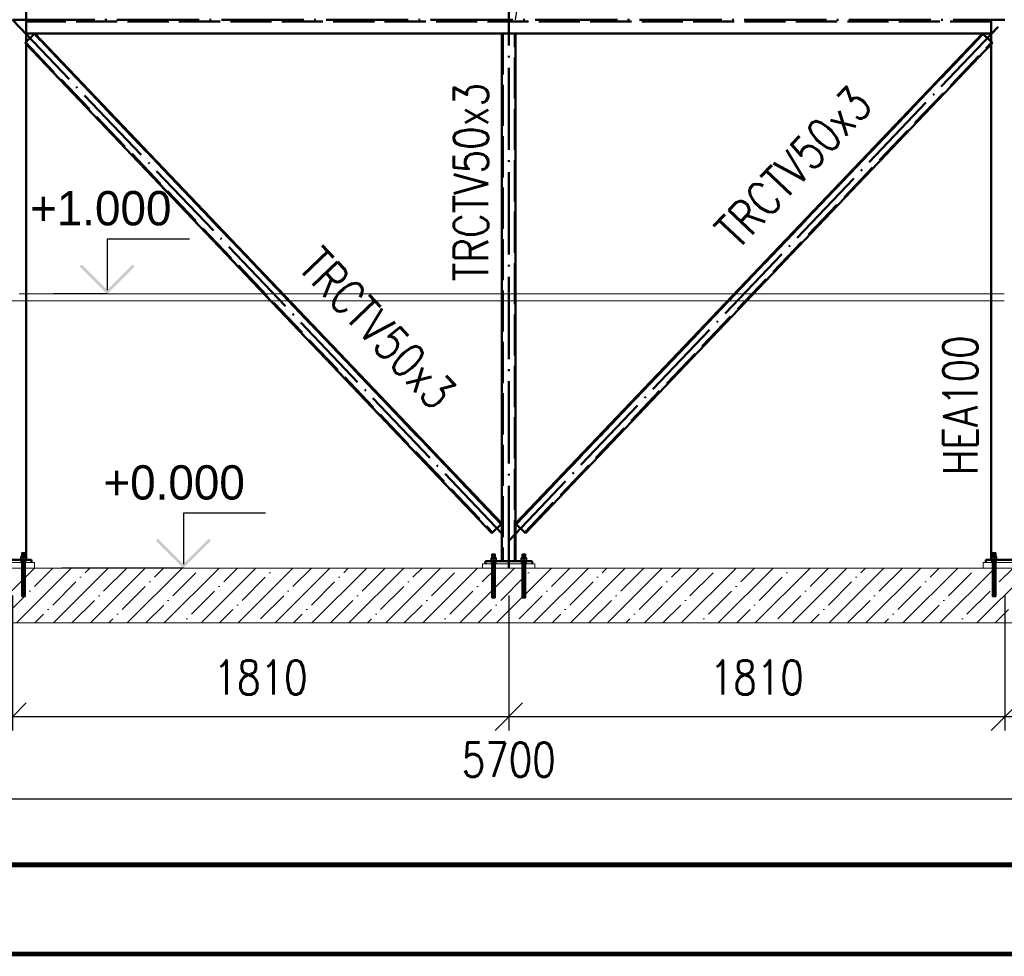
# Paper-space layout 'Layout1' of a CAD drawing. Extents: x -2 to 985, y -36 to 1353.
# Tile 10 of 73: x 263 to 335, y 0 to 68. Entities that reach past the tile are written whole.
import ezdxf
from ezdxf.enums import TextEntityAlignment as Align

# ---------------------------------------------------------------- set-up
doc = ezdxf.new("R2010")
doc.units = 0
doc.linetypes.add('ACAD_ISO02W100', pattern=[15, 12, -3])
doc.linetypes.add('ACAD_ISO04W100', pattern=[30.5, 24, -3, 0.5, -3])
doc.layers.get('0').update_dxf_attribs({"linetype": 'CONTINUOUS'})
doc.layers.get('DEFPOINTS').update_dxf_attribs({"color": 132, "linetype": 'CONTINUOUS'})
doc.layers.add('RAMECEK_HP', color=251, linetype='CONTINUOUS')
for name, color, linetype, lineweight in [('SS_KOTVY', 2, 'CONTINUOUS', 35), ('SS_KOTY', 3, 'CONTINUOUS', 25), ('SS_KOTY-VYSKOVA', 140, 'CONTINUOUS', 25), ('SS_LEMOVÁNÍ', 91, 'CONTINUOUS', 50), ('SS_PLNA_025', 7, 'CONTINUOUS', 25), ('SS_PODKLADY', 9, 'CONTINUOUS', 13), ('SS_POPIS_PROFILU', 13, 'CONTINUOUS', 25), ('SS_SLOUPKY', 131, 'CONTINUOUS', 50), ('SS_SLOUPY', 143, 'CONTINUOUS', 50), ('SS_ZTUŽENÍ', 151, 'CONTINUOUS', 50)]:
    doc.layers.add(name, color=color, linetype=linetype, lineweight=lineweight)
doc.styles.add('ROMANS', font='romans.shx', dxfattribs={"width": 0.8})
doc.styles.add('romans.shx', font='romans.shx', dxfattribs={"height": 5})
doc.dimstyles.new('A-1_(2.5)_50AS', dxfattribs={"dimtxt": 2.5, "dimasz": 2, "dimexe": 1, "dimexo": 2, "dimgap": 0, "dimtad": 0, "dimdec": 1, "dimlfac": 50, "dimrnd": 1, "dimtxsty": 'ROMANS', "dimblk1": 'OBLIQUE', "dimblk2": 'OBLIQUE', "dimsah": 1, "dimcen": 2, "dimclrd": 256, "dimclre": 256, "dimclrt": 256, "dimadec": 1, "dimazin": 2, "dimtfac": 0.714286, "dimtdec": 1, "dimtmove": 0, "dimatfit": 3, "dimldrblk": 'OPEN', "dimfxl": 1, "dimtvp": 1.142857, "dimtfill": 1, "dimtolj": 1, "dimlwd": -1, "dimlwe": -1, "dimarcsym": 0})

# ---------------------------------------------------------------- blocks, each defined once
blk = doc.blocks.new('*U6')
at = {"layer": 'RAMECEK_HP', "lineweight": 35, "const_width": 0.35}
for points in [[(0, 420), (0, 0), (743, 0), (743, 420)], [(6.5, 413.5), (6.5, 6.5), (736.5, 6.5), (736.5, 413.5)]]:
    blk.add_lwpolyline(points, close=True, dxfattribs=at)
at = {"layer": 'DEFPOINTS', "style": 'ROMANS', "width": 0.8}
blk.add_attdef('TISK', text='', height=10, dxfattribs=at).set_placement((743, -33), align=Align.RIGHT)
blk = doc.blocks.new('_Oblique')
at = {"color": 0, "linetype": 'ByBlock', "lineweight": -2}
blk.add_line((-0.5, -0.5), (0.5, 0.5), dxfattribs=at)
blk = doc.blocks.new('*D161')
at = {"layer": 'DEFPOINTS', "color": 0, "transparency": 16777216}
for p in [(241.747, 28.139, -221499.6), (262.547, 28.139, -221499.6), (262.547, 17.304)]:
    blk.add_point(p, dxfattribs=at)
at = {"layer": 'SS_KOTY', "transparency": 16777216}
for p, q in [((241.747, 26.139), (241.747, 16.304)), ((262.547, 26.139), (262.547, 16.304)), ((241.747, 17.304), (262.547, 17.304))]:
    blk.add_line(p, q, dxfattribs=at)
at = {"layer": 'SS_KOTY', "transparency": 16777216, "xscale": 2, "yscale": 2, "zscale": 2, "rotation": 180}
blk.add_blockref('_Oblique', (241.747, 17.304), dxfattribs=at)
at = {"layer": 'SS_KOTY', "transparency": 16777216, "xscale": 2, "yscale": 2, "zscale": 2}
blk.add_blockref('_Oblique', (262.547, 17.304), dxfattribs=at)
at = {"layer": 'SS_KOTY', "transparency": 16777216, "insert": (252.147, 20.161), "char_height": 2.5, "attachment_point": 5, "style": 'ROMANS', "bg_fill": 3, "box_fill_scale": 1.1, "bg_fill_color": 256, "bg_fill_true_color": 13158600, "bg_fill_transparency": 0}
blk.add_mtext('\\A1;1040', dxfattribs=at)
blk = doc.blocks.new('_OPEN')
at = {"color": 0, "linetype": 'ByBlock'}
for p, q in [((-1, 0.167), (0, 0)), ((0, 0), (-1, -0.167)), ((0, 0), (-1, 0))]:
    blk.add_line(p, q, dxfattribs=at)
blk = doc.blocks.new('*D162')
at = {"layer": 'DEFPOINTS', "color": 0, "transparency": 16777216}
for p in [(262.547, 28.139, -221499.6), (298.747, 28.139, -221499.14), (298.747, 17.304)]:
    blk.add_point(p, dxfattribs=at)
at = {"layer": 'SS_KOTY', "transparency": 16777216}
for p, q in [((262.547, 26.139), (262.547, 16.304)), ((298.747, 26.139), (298.747, 16.304)), ((262.547, 17.304), (298.747, 17.304))]:
    blk.add_line(p, q, dxfattribs=at)
at = {"layer": 'SS_KOTY', "transparency": 16777216, "xscale": 2, "yscale": 2, "zscale": 2, "rotation": 180}
blk.add_blockref('_Oblique', (262.547, 17.304), dxfattribs=at)
at = {"layer": 'SS_KOTY', "transparency": 16777216, "xscale": 2, "yscale": 2, "zscale": 2}
blk.add_blockref('_Oblique', (298.747, 17.304), dxfattribs=at)
at = {"layer": 'SS_KOTY', "transparency": 16777216, "insert": (280.647, 20.161), "char_height": 2.5, "attachment_point": 5, "style": 'ROMANS', "bg_fill": 3, "box_fill_scale": 1.1, "bg_fill_color": 256, "bg_fill_true_color": 13158600, "bg_fill_transparency": 0}
blk.add_mtext('\\A1;1810', dxfattribs=at)
blk = doc.blocks.new('*D163')
at = {"layer": 'DEFPOINTS', "color": 0, "transparency": 16777216}
for p in [(298.747, 28.139, -221499.14), (334.947, 28.139, -221499.6), (334.947, 17.304)]:
    blk.add_point(p, dxfattribs=at)
at = {"layer": 'SS_KOTY', "transparency": 16777216}
for p, q in [((298.747, 26.139), (298.747, 16.304)), ((334.947, 26.139), (334.947, 16.304)), ((298.747, 17.304), (334.947, 17.304))]:
    blk.add_line(p, q, dxfattribs=at)
at = {"layer": 'SS_KOTY', "transparency": 16777216, "xscale": 2, "yscale": 2, "zscale": 2, "rotation": 180}
blk.add_blockref('_Oblique', (298.747, 17.304), dxfattribs=at)
at = {"layer": 'SS_KOTY', "transparency": 16777216, "xscale": 2, "yscale": 2, "zscale": 2}
blk.add_blockref('_Oblique', (334.947, 17.304), dxfattribs=at)
at = {"layer": 'SS_KOTY', "transparency": 16777216, "insert": (316.847, 20.161), "char_height": 2.5, "attachment_point": 5, "style": 'ROMANS', "bg_fill": 3, "box_fill_scale": 1.1, "bg_fill_color": 256, "bg_fill_true_color": 13158600, "bg_fill_transparency": 0}
blk.add_mtext('\\A1;1810', dxfattribs=at)
blk = doc.blocks.new('*D164')
at = {"layer": 'DEFPOINTS', "color": 0, "transparency": 16777216}
for p in [(334.947, 28.139, -221499.6), (355.747, 28.139), (355.747, 17.304)]:
    blk.add_point(p, dxfattribs=at)
at = {"layer": 'SS_KOTY', "transparency": 16777216}
for p, q in [((334.947, 26.139), (334.947, 16.304)), ((355.747, 26.139), (355.747, 16.304)), ((334.947, 17.304), (355.747, 17.304))]:
    blk.add_line(p, q, dxfattribs=at)
at = {"layer": 'SS_KOTY', "transparency": 16777216, "xscale": 2, "yscale": 2, "zscale": 2, "rotation": 180}
blk.add_blockref('_Oblique', (334.947, 17.304), dxfattribs=at)
at = {"layer": 'SS_KOTY', "transparency": 16777216, "xscale": 2, "yscale": 2, "zscale": 2}
blk.add_blockref('_Oblique', (355.747, 17.304), dxfattribs=at)
at = {"layer": 'SS_KOTY', "transparency": 16777216, "insert": (345.347, 20.161), "char_height": 2.5, "attachment_point": 5, "style": 'ROMANS', "bg_fill": 3, "box_fill_scale": 1.1, "bg_fill_color": 256, "bg_fill_true_color": 13158600, "bg_fill_transparency": 0}
blk.add_mtext('\\A1;1040', dxfattribs=at)
blk = doc.blocks.new('*D167')
at = {"layer": 'DEFPOINTS', "color": 0, "transparency": 16777216}
for p in [(241.747, 28.139, -221499.6), (355.747, 28.139), (355.747, 11.304)]:
    blk.add_point(p, dxfattribs=at)
at = {"layer": 'SS_KOTY', "transparency": 16777216}
for p, q in [((241.747, 26.139), (241.747, 10.304)), ((355.747, 26.139), (355.747, 10.304)), ((241.747, 11.304), (355.747, 11.304))]:
    blk.add_line(p, q, dxfattribs=at)
at = {"layer": 'SS_KOTY', "transparency": 16777216, "xscale": 2, "yscale": 2, "zscale": 2, "rotation": 180}
blk.add_blockref('_Oblique', (241.747, 11.304), dxfattribs=at)
at = {"layer": 'SS_KOTY', "transparency": 16777216, "xscale": 2, "yscale": 2, "zscale": 2}
blk.add_blockref('_Oblique', (355.747, 11.304), dxfattribs=at)
at = {"layer": 'SS_KOTY', "transparency": 16777216, "insert": (298.747, 14.161), "char_height": 2.5, "attachment_point": 5, "style": 'ROMANS', "bg_fill": 3, "box_fill_scale": 1.1, "bg_fill_color": 256, "bg_fill_true_color": 13158600, "bg_fill_transparency": 0}
blk.add_mtext('\\A1;5700', dxfattribs=at)

psp = doc.layouts.get("Layout1")

# ---------------------------------------------------------------- hatches: boundary and pattern name
at = {"layer": 'SS_KOTY-VYSKOVA'}
psp.add_hatch(color=256, dxfattribs=at).paths.add_polyline_path([(267.5964, 50.2809), (267.455, 50.1395), (269.455, 48.1395), (271.455, 50.1395), (271.3135, 50.2809), (269.455, 48.4223)])

# ---------------------------------------------------------------- linework, layer by layer
at = {"layer": 'SS_KOTVY', "color": 7, "linetype": 'ACAD_ISO04W100', "ltscale": 0.25}
for p, q in [((263.5868, 28.9395), (263.1068, 28.9395)), ((263.3468, 28.9395), (263.3468, 28.9395)), ((297.8868, 28.8395), (297.4068, 28.8395)), ((297.6468, 28.8395), (297.6468, 28.8395)), ((300.0868, 28.8395), (299.6068, 28.8395)), ((299.8468, 28.8395), (299.8468, 28.8395)), ((334.3868, 28.9395), (333.9068, 28.9395)), ((334.1468, 28.9395), (334.1468, 28.9395))]:
    psp.add_line(p, q, dxfattribs=at)
at = {"layer": 'SS_KOTVY', "color": 3, "linetype": 'ACAD_ISO02W100', "ltscale": 0.25}
for p, q in [((263.1068, 28.7895), (263.1114, 28.7895)), ((263.1068, 28.7895), (263.1068, 28.7395)), ((263.1114, 28.7895), (263.1251, 28.7895)), ((263.1251, 28.7895), (263.1473, 28.7895)), ((263.1473, 28.7895), (263.1571, 28.7895)), ((263.3468, 28.9895), (263.1571, 28.9895)), ((263.1571, 28.9895), (263.1571, 28.7895)), ((263.1571, 28.7895), (263.1771, 28.7895)), ((263.1771, 28.7895), (263.2135, 28.7895)), ((263.2135, 28.7895), (263.255, 28.7895)), ((263.2359, 29.2595), (263.2268, 29.2595)), ((263.2268, 29.2595), (263.2268, 28.9895)), ((263.2268, 28.7395), (263.2268, 28.5395)), ((263.262, 29.2595), (263.2359, 29.2595)), ((263.255, 28.7895), (263.3, 28.7895)), ((263.3009, 29.2595), (263.262, 29.2595)), ((263.3, 28.7895), (263.3468, 28.7895)), ((263.3468, 29.2595), (263.3009, 29.2595)), ((263.3927, 29.2595), (263.3468, 29.2595)), ((263.5365, 28.9895), (263.3468, 28.9895)), ((263.3468, 28.9895), (263.3468, 28.7895)), ((263.3468, 28.7895), (263.3936, 28.7895)), ((263.4317, 29.2595), (263.3927, 29.2595)), ((263.3936, 28.7895), (263.4386, 28.7895)), ((263.4577, 29.2595), (263.4317, 29.2595)), ((263.4386, 28.7895), (263.4801, 28.7895)), ((263.4668, 29.2595), (263.4577, 29.2595)), ((263.4668, 28.9895), (263.4668, 29.2595)), ((263.4668, 28.5395), (263.4668, 28.7395)), ((263.4801, 28.7895), (263.5165, 28.7895)), ((263.5165, 28.7895), (263.5365, 28.7895)), ((263.5365, 28.7895), (263.5365, 28.9895)), ((263.5365, 28.7895), (263.5464, 28.7895)), ((263.5464, 28.7895), (263.5469, 28.7895)), ((333.9467, 28.7895), (333.9473, 28.7895)), ((333.9473, 28.7895), (333.9571, 28.7895)), ((334.1468, 28.9895), (333.9571, 28.9895)), ((333.9571, 28.9895), (333.9571, 28.7895)), ((333.9571, 28.7895), (333.9771, 28.7895)), ((333.9771, 28.7895), (334.0135, 28.7895)), ((334.0135, 28.7895), (334.055, 28.7895)), ((334.0359, 29.2595), (334.0268, 29.2595)), ((334.0268, 29.2595), (334.0268, 28.9895)), ((334.0268, 28.7395), (334.0268, 28.5395)), ((334.062, 29.2595), (334.0359, 29.2595)), ((334.055, 28.7895), (334.1, 28.7895)), ((334.1009, 29.2595), (334.062, 29.2595)), ((334.1, 28.7895), (334.1468, 28.7895)), ((334.1468, 29.2595), (334.1009, 29.2595)), ((334.1927, 29.2595), (334.1468, 29.2595)), ((334.3365, 28.9895), (334.1468, 28.9895)), ((334.1468, 28.9895), (334.1468, 28.7895)), ((334.1468, 28.7895), (334.1936, 28.7895)), ((334.2317, 29.2595), (334.1927, 29.2595)), ((334.1936, 28.7895), (334.2386, 28.7895)), ((334.2577, 29.2595), (334.2317, 29.2595)), ((334.2386, 28.7895), (334.2801, 28.7895)), ((334.2668, 29.2595), (334.2577, 29.2595)), ((334.2668, 28.9895), (334.2668, 29.2595)), ((334.2668, 28.5395), (334.2668, 28.7395)), ((334.2801, 28.7895), (334.3165, 28.7895)), ((334.3165, 28.7895), (334.3365, 28.7895)), ((334.3365, 28.7895), (334.3365, 28.9895)), ((334.3365, 28.7895), (334.3464, 28.7895)), ((334.3464, 28.7895), (334.3685, 28.7895)), ((334.3685, 28.7895), (334.3822, 28.7895)), ((334.3822, 28.7895), (334.3868, 28.7895)), ((334.3868, 28.7395), (334.3868, 28.7895))]:
    psp.add_line(p, q, dxfattribs=at)
at = {"layer": 'SS_KOTVY', "color": 1, "linetype": 'Continuous', "ltscale": 0.25}
for p, q in [((263.5469, 28.7895), (263.5685, 28.7895)), ((263.5685, 28.7895), (263.5822, 28.7895)), ((263.5822, 28.7895), (263.5868, 28.7895)), ((263.5868, 28.7395), (263.5868, 28.7895)), ((297.6468, 28.8895), (297.4571, 28.8895)), ((297.4571, 28.8895), (297.4571, 28.6895)), ((297.5359, 29.1595), (297.5268, 29.1595)), ((297.5268, 29.1595), (297.5268, 28.8895)), ((297.562, 29.1595), (297.5359, 29.1595)), ((297.6009, 29.1595), (297.562, 29.1595)), ((297.6468, 29.1595), (297.6009, 29.1595)), ((297.6927, 29.1595), (297.6468, 29.1595)), ((297.8365, 28.8895), (297.6468, 28.8895)), ((297.6468, 28.8895), (297.6468, 28.6895)), ((297.7317, 29.1595), (297.6927, 29.1595)), ((297.7577, 29.1595), (297.7317, 29.1595)), ((297.7668, 29.1595), (297.7577, 29.1595)), ((297.7668, 28.8895), (297.7668, 29.1595)), ((297.8365, 28.6895), (297.8365, 28.8895)), ((299.8468, 28.8895), (299.6571, 28.8895)), ((299.6571, 28.8895), (299.6571, 28.6895)), ((299.7359, 29.1595), (299.7268, 29.1595)), ((299.7268, 29.1595), (299.7268, 28.8895)), ((299.762, 29.1595), (299.7359, 29.1595)), ((299.8009, 29.1595), (299.762, 29.1595)), ((299.8468, 29.1595), (299.8009, 29.1595)), ((299.8927, 29.1595), (299.8468, 29.1595)), ((300.0365, 28.8895), (299.8468, 28.8895)), ((299.8468, 28.8895), (299.8468, 28.6895)), ((299.9317, 29.1595), (299.8927, 29.1595)), ((299.9577, 29.1595), (299.9317, 29.1595)), ((299.9668, 29.1595), (299.9577, 29.1595)), ((299.9668, 28.8895), (299.9668, 29.1595)), ((300.0365, 28.6895), (300.0365, 28.8895)), ((333.9068, 28.7895), (333.9114, 28.7895)), ((333.9068, 28.7895), (333.9068, 28.7395)), ((333.9114, 28.7895), (333.9251, 28.7895)), ((333.9251, 28.7895), (333.9467, 28.7895)), ((297.4068, 28.6895), (297.4114, 28.6895)), ((297.4068, 28.6895), (297.4068, 28.6395)), ((297.4114, 28.6895), (297.4251, 28.6895)), ((297.4251, 28.6895), (297.4473, 28.6895)), ((297.4473, 28.6895), (297.4771, 28.6895)), ((297.4771, 28.6895), (297.5135, 28.6895)), ((297.5135, 28.6895), (297.555, 28.6895)), ((297.555, 28.6895), (297.6, 28.6895)), ((297.6, 28.6895), (297.6468, 28.6895)), ((297.6468, 28.6895), (297.6936, 28.6895)), ((297.6936, 28.6895), (297.7386, 28.6895)), ((297.7386, 28.6895), (297.7801, 28.6895)), ((297.7801, 28.6895), (297.8165, 28.6895)), ((297.8165, 28.6895), (297.8464, 28.6895)), ((297.8464, 28.6895), (297.8685, 28.6895)), ((297.8685, 28.6895), (297.8822, 28.6895)), ((297.8822, 28.6895), (297.8868, 28.6895)), ((297.8868, 28.6395), (297.8868, 28.6895)), ((299.6068, 28.6895), (299.6114, 28.6895)), ((299.6068, 28.6895), (299.6068, 28.6395)), ((299.6114, 28.6895), (299.6251, 28.6895)), ((299.6251, 28.6895), (299.6473, 28.6895)), ((299.6473, 28.6895), (299.6771, 28.6895)), ((299.6771, 28.6895), (299.7135, 28.6895)), ((299.7135, 28.6895), (299.755, 28.6895)), ((299.755, 28.6895), (299.8, 28.6895)), ((299.8, 28.6895), (299.8468, 28.6895)), ((299.8468, 28.6895), (299.8936, 28.6895)), ((299.8936, 28.6895), (299.9386, 28.6895)), ((299.9386, 28.6895), (299.9801, 28.6895)), ((299.9801, 28.6895), (300.0165, 28.6895)), ((300.0165, 28.6895), (300.0464, 28.6895)), ((300.0464, 28.6895), (300.0685, 28.6895)), ((300.0685, 28.6895), (300.0822, 28.6895)), ((300.0822, 28.6895), (300.0868, 28.6895)), ((300.0868, 28.6395), (300.0868, 28.6895))]:
    psp.add_line(p, q, dxfattribs=at)
at = {"layer": 'SS_KOTY-VYSKOVA'}
for p, q in [((275.455, 52.1395), (269.455, 52.1395)), ((269.455, 52.1395), (269.455, 48.4223)), ((269.455, 48.1395), (265.5468, 48.1395)), ((281.0147, 32.1395), (275.0147, 32.1395))]:
    psp.add_line(p, q, dxfattribs=at)
at = {"layer": 'SS_LEMOVÁNÍ', "color": 7, "linetype": 'ACAD_ISO04W100', "ltscale": 0.25}
psp.add_line((262.5468, 68.1395), (334.9468, 68.1395), dxfattribs=at)
at = {"layer": 'SS_LEMOVÁNÍ', "color": 3, "linetype": 'ACAD_ISO02W100', "ltscale": 0.25}
psp.add_line((333.9468, 68.0195), (263.5468, 68.0195), dxfattribs=at)
at = {"layer": 'SS_LEMOVÁNÍ', "color": 1, "linetype": 'Continuous', "ltscale": 0.25}
for p in [(333.9468, 68.1395), (263.5468, 67.1395)]:
    psp.add_line(p, (333.9468, 67.1395), dxfattribs=at)
at = {"layer": 'SS_PLNA_025', "elevation": -221498.64}
psp.add_lwpolyline([(299.2468, 68.1395), (304.3617, 100.6485), (333.9468, 105.7394)], dxfattribs=at)
at = {"layer": 'SS_PODKLADY', "color": 9, "linetype": 'ACAD_ISO02W100', "ltscale": 0.25}
for p, q in [((263.2468, 48.1395), (263.0468, 48.1395)), ((263.3468, 48.1395), (263.2468, 48.1395)), ((263.5468, 48.1395), (263.3468, 48.1395)), ((280.9468, 48.1395), (280.9078, 48.1395)), ((280.9907, 48.1395), (280.9468, 48.1395)), ((281.0468, 48.1395), (280.9907, 48.1395)), ((281.1468, 48.1395), (281.0468, 48.1395)), ((281.3468, 48.1395), (281.1468, 48.1395)), ((281.5468, 48.1395), (281.3468, 48.1395)), ((281.6468, 48.1395), (281.5468, 48.1395)), ((281.8468, 48.1395), (281.6468, 48.1395)), ((282.0468, 48.1395), (281.8468, 48.1395)), ((282.1468, 48.1395), (282.0468, 48.1395)), ((282.2468, 48.1395), (282.1468, 48.1395)), ((282.29, 48.1395), (282.2468, 48.1395)), ((298.3068, 48.1395), (298.2468, 48.1395)), ((298.3468, 48.1395), (298.3068, 48.1395)), ((298.4468, 48.1395), (298.3468, 48.1395)), ((298.6468, 48.1395), (298.4468, 48.1395)), ((298.8468, 48.1395), (298.6468, 48.1395)), ((299.0468, 48.1395), (298.8468, 48.1395)), ((299.1468, 48.1395), (299.0468, 48.1395)), ((299.1868, 48.1395), (299.1468, 48.1395)), ((299.2468, 48.1395), (299.1868, 48.1395)), ((315.2468, 48.1395), (315.2036, 48.1395)), ((315.2865, 48.1395), (315.2468, 48.1395)), ((315.5468, 48.1395), (315.2865, 48.1395)), ((315.6468, 48.1395), (315.5468, 48.1395)), ((315.7468, 48.1395), (315.6468, 48.1395)), ((315.9468, 48.1395), (315.7468, 48.1395)), ((316.0468, 48.1395), (315.9468, 48.1395)), ((316.2468, 48.1395), (316.0468, 48.1395)), ((316.4468, 48.1395), (316.2468, 48.1395)), ((316.5029, 48.1395), (316.4468, 48.1395)), ((316.5468, 48.1395), (316.5029, 48.1395)), ((316.5858, 48.1395), (316.5468, 48.1395)), ((334.1468, 48.1395), (333.9468, 48.1395)), ((334.5468, 48.1395), (334.1468, 48.1395)), ((334.7468, 48.1395), (334.5468, 48.1395)), ((334.8468, 48.1395), (334.7468, 48.1395)), ((334.8968, 48.1395), (334.8468, 48.1395)), ((263.5468, 47.6395), (262.4968, 47.6395)), ((282.6834, 47.6395), (281.3841, 47.6395)), ((282.7664, 47.6395), (282.6834, 47.6395)), ((298.3068, 47.6395), (298.2468, 47.6395)), ((299.2468, 47.6395), (298.3068, 47.6395)), ((316.1095, 47.6395), (314.7273, 47.6395)), ((334.8968, 47.6395), (333.9468, 47.6395))]:
    psp.add_line(p, q, dxfattribs=at)
at = {"layer": 'SS_PODKLADY', "color": 9, "linetype": 'Continuous', "ltscale": 0.25}
for p, q in [((266.2468, 48.1395), (263.5468, 48.1395)), ((266.3468, 48.1395), (266.2468, 48.1395)), ((270.9468, 48.1395), (266.3468, 48.1395)), ((271.0468, 48.1395), (270.9468, 48.1395)), ((274.2468, 48.1395), (271.0468, 48.1395)), ((274.3468, 48.1395), (274.2468, 48.1395)), ((274.9468, 48.1395), (274.3468, 48.1395)), ((275.0468, 48.1395), (274.9468, 48.1395)), ((280.8468, 48.1395), (275.0468, 48.1395)), ((280.9078, 48.1395), (280.8468, 48.1395)), ((288.8468, 48.1395), (282.29, 48.1395)), ((288.9468, 48.1395), (288.8468, 48.1395)), ((289.1468, 48.1395), (288.9468, 48.1395)), ((289.2468, 48.1395), (289.1468, 48.1395)), ((289.8468, 48.1395), (289.2468, 48.1395)), ((290.0468, 48.1395), (289.8468, 48.1395)), ((292.9468, 48.1395), (290.0468, 48.1395)), ((293.0468, 48.1395), (292.9468, 48.1395)), ((293.7468, 48.1395), (293.0468, 48.1395)), ((293.8468, 48.1395), (293.7468, 48.1395)), ((293.9468, 48.1395), (293.8468, 48.1395)), ((298.2468, 48.1395), (293.9468, 48.1395)), ((299.7468, 48.1395), (299.2468, 48.1395)), ((299.8468, 48.1395), (299.7468, 48.1395)), ((299.9468, 48.1395), (299.8468, 48.1395)), ((310.0468, 48.1395), (299.9468, 48.1395)), ((310.1468, 48.1395), (310.0468, 48.1395)), ((310.3468, 48.1395), (310.1468, 48.1395)), ((310.4468, 48.1395), (310.3468, 48.1395)), ((314.0468, 48.1395), (310.4468, 48.1395)), ((314.2468, 48.1395), (314.0468, 48.1395)), ((315.2036, 48.1395), (314.2468, 48.1395)), ((319.9468, 48.1395), (316.5858, 48.1395)), ((320.0468, 48.1395), (319.9468, 48.1395)), ((320.4468, 48.1395), (320.0468, 48.1395)), ((320.5468, 48.1395), (320.4468, 48.1395)), ((320.7468, 48.1395), (320.5468, 48.1395)), ((320.8468, 48.1395), (320.7468, 48.1395)), ((320.9468, 48.1395), (320.8468, 48.1395)), ((321.1468, 48.1395), (320.9468, 48.1395)), ((321.3468, 48.1395), (321.1468, 48.1395)), ((325.9468, 48.1395), (321.3468, 48.1395)), ((326.0468, 48.1395), (325.9468, 48.1395)), ((326.6468, 48.1395), (326.0468, 48.1395)), ((326.7468, 48.1395), (326.6468, 48.1395)), ((328.5468, 48.1395), (326.7468, 48.1395)), ((328.7468, 48.1395), (328.5468, 48.1395)), ((332.1468, 48.1395), (328.7468, 48.1395)), ((332.2468, 48.1395), (332.1468, 48.1395)), ((332.4468, 48.1395), (332.2468, 48.1395)), ((332.5468, 48.1395), (332.4468, 48.1395)), ((333.9468, 48.1395), (332.5468, 48.1395)), ((281.3841, 47.6395), (263.5468, 47.6395)), ((298.2468, 47.6395), (282.7664, 47.6395)), ((314.7273, 47.6395), (299.2468, 47.6395)), ((333.9468, 47.6395), (316.1095, 47.6395))]:
    psp.add_line(p, q, dxfattribs=at)
at = {"layer": 'SS_PODKLADY', "ltscale": 0.25}
for p, q in [((264.1468, 28.5395), (260.9468, 28.5395)), ((336.5468, 28.5395), (333.3468, 28.5395))]:
    psp.add_line(p, q, dxfattribs=at)
at = {"layer": 'SS_SLOUPKY', "color": 7, "linetype": 'ACAD_ISO04W100', "ltscale": 0.25}
psp.add_line((298.7468, 68.1395), (298.7468, 108.1395), dxfattribs=at)
at = {"layer": 'SS_SLOUPKY', "color": 1, "linetype": 'Continuous', "ltscale": 0.25}
for p, q in [((298.2468, 67.1395), (298.2468, 28.6395)), ((299.2468, 28.6395), (299.2468, 67.1395)), ((300.4468, 28.6395), (297.0468, 28.6395))]:
    psp.add_line(p, q, dxfattribs=at)
at = {"layer": 'SS_SLOUPKY', "color": 3, "linetype": 'ACAD_ISO02W100', "ltscale": 0.25}
for p, q in [((298.3068, 67.1395), (298.3068, 28.6395)), ((299.1868, 28.6395), (299.1868, 67.1395))]:
    psp.add_line(p, q, dxfattribs=at)
at = {"layer": 'SS_SLOUPY', "color": 1, "linetype": 'Continuous', "ltscale": 0.25}
for p, q in [((263.5468, 28.7395), (263.5468, 108.1395)), ((333.9468, 67.1395), (333.9468, 28.7395)), ((263.9468, 28.7395), (261.1468, 28.7395)), ((263.9468, 28.5395), (263.9468, 28.7395)), ((336.3468, 28.7395), (333.5468, 28.7395)), ((333.5468, 28.7395), (333.5468, 28.5395))]:
    psp.add_line(p, q, dxfattribs=at)
at = {"layer": 'SS_SLOUPY', "color": 3, "linetype": 'ACAD_ISO02W100', "ltscale": 0.25}
for p, q in [((263.2068, 28.7395), (263.2068, 28.5395)), ((263.4868, 28.5395), (263.4868, 28.7395)), ((334.0068, 28.7395), (334.0068, 28.5395)), ((334.2868, 28.5395), (334.2868, 28.7395))]:
    psp.add_line(p, q, dxfattribs=at)
at = {"layer": 'SS_ZTUŽENÍ', "color": 7, "linetype": 'ACAD_ISO04W100', "ltscale": 0.25}
for p, q in [((262.5468, 68.1395), (298.7468, 30.1395)), ((298.7468, 30.1395), (334.9468, 68.1395))]:
    psp.add_line(p, q, dxfattribs=at)
at = {"layer": 'SS_ZTUŽENÍ', "color": 3, "linetype": 'ACAD_ISO02W100', "ltscale": 0.25}
for p, q in [((264.1901, 67.1395), (263.466, 66.4497)), ((264.1456, 67.0981), (298.2023, 31.3479)), ((264.1465, 67.0981), (264.1456, 67.0981)), ((298.2033, 31.3479), (264.1465, 67.0981)), ((333.3471, 67.0981), (299.2903, 31.3479)), ((299.2913, 31.3479), (333.348, 67.0981)), ((334.0276, 66.4497), (333.3036, 67.1395)), ((333.9842, 66.4911), (333.3471, 67.0981)), ((333.348, 67.0981), (333.3471, 67.0981)), ((333.9852, 66.4911), (333.348, 67.0981)), ((263.5468, 66.5277), (263.4649, 66.4497)), ((263.4649, 66.4497), (263.5468, 66.3637)), ((263.466, 66.4497), (263.4649, 66.4497)), ((297.5227, 30.6995), (263.466, 66.4497)), ((263.5084, 66.4911), (297.5651, 30.7409)), ((263.5094, 66.4911), (263.5084, 66.4911)), ((263.5094, 66.4911), (297.5657, 30.7414)), ((299.928, 30.7414), (333.9842, 66.4911)), ((299.9285, 30.7409), (333.9852, 66.4911)), ((299.9709, 30.6995), (334.0276, 66.4497)), ((334.0287, 66.4497), (333.9468, 66.5277)), ((333.9468, 66.3637), (334.0287, 66.4497)), ((333.9852, 66.4911), (333.9842, 66.4911)), ((334.0287, 66.4497), (334.0276, 66.4497))]:
    psp.add_line(p, q, dxfattribs=at)
at = {"layer": 'SS_ZTUŽENÍ', "color": 1, "linetype": 'Continuous', "ltscale": 0.25}
for p, q in [((264.189, 67.1395), (263.5468, 66.5277)), ((264.189, 67.1395), (298.2457, 31.3893)), ((298.2468, 31.3893), (264.1901, 67.1395)), ((333.3036, 67.1395), (299.2468, 31.3893)), ((333.3047, 67.1395), (299.2479, 31.3893)), ((333.9468, 66.5277), (333.3047, 67.1395)), ((263.5468, 66.3637), (297.5216, 30.6995)), ((299.972, 30.6995), (333.9468, 66.3637)), ((297.5216, 30.6995), (298.2457, 31.3893)), ((297.5227, 30.6995), (298.2468, 31.3893)), ((298.2023, 31.3479), (298.2033, 31.3479)), ((298.2457, 31.3893), (298.2468, 31.3893)), ((299.2468, 31.3893), (299.9709, 30.6995)), ((299.2469, 31.3893), (299.2479, 31.3893)), ((299.2479, 31.3893), (299.972, 30.6995)), ((299.2903, 31.3479), (299.2913, 31.3479)), ((297.5216, 30.6995), (297.5227, 30.6995)), ((297.5651, 30.7409), (297.5661, 30.7409)), ((297.5657, 30.7414), (297.5661, 30.7409)), ((299.9275, 30.7409), (299.928, 30.7414)), ((299.9275, 30.7409), (299.9285, 30.7409)), ((299.9709, 30.6995), (299.972, 30.6995))]:
    psp.add_line(p, q, dxfattribs=at)

# ---------------------------------------------------------------- block references
at = {"layer": 'RAMECEK_HP'}
psp.add_blockref('*U6', (0, 0), dxfattribs=at)

# ---------------------------------------------------------------- texts
at = {"layer": 'SS_KOTY-VYSKOVA'}
for s, p in [('+1.000', (263.8297, 53.1395)), ('+0.000', (269.1811, 33.1395))]:
    psp.add_text(s, height=2.5, dxfattribs=at).set_placement(p)
at = {"layer": 'SS_POPIS_PROFILU', "color": 13, "style": 'romans.shx', "width": 0.8}
for s, rotation, p in [('TRCTV50x3', 90, (297.2468, 49.0448)), ('TRCTV50x3', 46.389652, (315.4382, 51.2842)), ('TRCTV50x3', 313.610348, (283.2754, 50.0036)), ('HEA100', 90, (332.9468, 34.908))]:
    psp.add_text(s, height=2.5, rotation=rotation, dxfattribs=at).set_placement(p)

# ---------------------------------------------------------------- next in the draw order: dimensions: what is measured, and where the dimension line sits
at = {"layer": 'SS_KOTY'}
dim = psp.add_linear_dim(base=(262.5468, 17.304), p1=(241.7468, 28.1395, -221499.6), p2=(262.5468, 28.1395, -221499.6), dimstyle='A-1_(2.5)_50AS', override={"dimtmove": 1}, dxfattribs=at)
dim.commit()
dim.dimension.update_dxf_attribs({"geometry": '*D161', "text_midpoint": (252.1468, 20.1612)})

# ---------------------------------------------------------------- next in the draw order: dimensions: what is measured, and where the dimension line sits
dim = psp.add_linear_dim(base=(298.7468, 17.304), p1=(262.5468, 28.1395, -221499.6), p2=(298.7468, 28.1395, -221499.14), dimstyle='A-1_(2.5)_50AS', override={"dimtmove": 1}, dxfattribs=at)
dim.commit()
dim.dimension.update_dxf_attribs({"geometry": '*D162', "text_midpoint": (280.6468, 20.1612)})

# ---------------------------------------------------------------- next in the draw order: dimensions: what is measured, and where the dimension line sits
dim = psp.add_linear_dim(base=(334.9468, 17.304), p1=(298.7468, 28.1395, -221499.14), p2=(334.9468, 28.1395, -221499.6), dimstyle='A-1_(2.5)_50AS', override={"dimtmove": 1}, dxfattribs=at)
dim.commit()
dim.dimension.update_dxf_attribs({"geometry": '*D163', "text_midpoint": (316.8468, 20.1612)})

# ---------------------------------------------------------------- next in the draw order: dimensions: what is measured, and where the dimension line sits
dim = psp.add_linear_dim(base=(355.7468, 17.304), p1=(334.9468, 28.1395, -221499.6), p2=(355.7468, 28.1395), dimstyle='A-1_(2.5)_50AS', override={"dimtmove": 1}, dxfattribs=at)
dim.commit()
dim.dimension.update_dxf_attribs({"geometry": '*D164', "text_midpoint": (345.3468, 20.1612)})

# ---------------------------------------------------------------- next in the draw order: dimensions: what is measured, and where the dimension line sits
dim = psp.add_linear_dim(base=(355.7468, 11.304), p1=(241.7468, 28.1395, -221499.6), p2=(355.7468, 28.1395), dimstyle='A-1_(2.5)_50AS', dxfattribs=at)
dim.commit()
dim.dimension.update_dxf_attribs({"geometry": '*D167', "text_midpoint": (298.7468, 14.1612)})

# ---------------------------------------------------------------- next in the draw order: hatches: boundary and pattern name
at = {"layer": 'SS_KOTY-VYSKOVA'}
psp.add_hatch(color=256, dxfattribs=at).paths.add_polyline_path([(273.1561, 30.2809), (273.0147, 30.1395), (275.0147, 28.1395), (277.0147, 30.1395), (276.8733, 30.2809), (275.0147, 28.4223)])
at = {"layer": 'SS_PODKLADY'}
h = psp.add_hatch(dxfattribs=at)
h.set_pattern_fill('ANSI35', color=256, scale=0.3, style=0)
h.set_pattern_definition([(45, (355.7468, 28.1395), (-1.347038, 1.347038), []), (45, (357.0938, 28.1395), (-1.347038, 1.347038), [2.38125, -0.47625, 0, -0.47625])])
h.paths.add_polyline_path([(385.028, 24.1395), (385.028, 28.1395), (213.0147, 28.1395), (213.0147, 24.1395)], flags=0)

# ---------------------------------------------------------------- next in the draw order: linework, layer by layer
at = {"layer": 'SS_KOTVY', "color": 7, "linetype": 'ACAD_ISO04W100', "ltscale": 0.25}
for p, q in [((263.3468, 29.2595), (263.3468, 26.0595)), ((297.6468, 29.1595), (297.6468, 25.9595)), ((299.8468, 29.1595), (299.8468, 25.9595)), ((334.1468, 29.2595), (334.1468, 26.0595)), ((263.4668, 28.3395), (263.2268, 28.3395)), ((263.3468, 28.3395), (263.3468, 28.3395)), ((297.7668, 28.2395), (297.5268, 28.2395)), ((297.6468, 28.2395), (297.6468, 28.2395)), ((299.9668, 28.2395), (299.7268, 28.2395)), ((299.8468, 28.2395), (299.8468, 28.2395)), ((334.2668, 28.3395), (334.0268, 28.3395)), ((334.1468, 28.3395), (334.1468, 28.3395))]:
    psp.add_line(p, q, dxfattribs=at)
at = {"layer": 'SS_KOTVY', "color": 3, "linetype": 'ACAD_ISO02W100', "ltscale": 0.25}
for p, q in [((263.2268, 28.5395), (263.2268, 26.0595)), ((263.4668, 26.0595), (263.4668, 28.5395)), ((297.5268, 28.6395), (297.5268, 28.4395)), ((297.5268, 28.4395), (297.5268, 28.1395)), ((297.5268, 28.1395), (297.5268, 25.9595)), ((297.7668, 28.4395), (297.7668, 28.6395)), ((297.7668, 28.1395), (297.7668, 28.4395)), ((297.7668, 25.9595), (297.7668, 28.1395)), ((299.7268, 28.6395), (299.7268, 28.4395)), ((299.7268, 28.4395), (299.7268, 28.1395)), ((299.7268, 28.1395), (299.7268, 25.9595)), ((299.9668, 28.4395), (299.9668, 28.6395)), ((299.9668, 28.1395), (299.9668, 28.4395)), ((299.9668, 25.9595), (299.9668, 28.1395)), ((334.0268, 28.5395), (334.0268, 26.0595)), ((334.2668, 26.0595), (334.2668, 28.5395)), ((263.2268, 26.0595), (263.2291, 26.0595)), ((263.2291, 26.0595), (263.2359, 26.0595)), ((263.2359, 26.0595), (263.247, 26.0595)), ((263.247, 26.0595), (263.262, 26.0595)), ((263.262, 26.0595), (263.2801, 26.0595)), ((263.2801, 26.0595), (263.3009, 26.0595)), ((263.3009, 26.0595), (263.3234, 26.0595)), ((263.3234, 26.0595), (263.3468, 26.0595)), ((263.3468, 26.0595), (263.3702, 26.0595)), ((263.3702, 26.0595), (263.3927, 26.0595)), ((263.3927, 26.0595), (263.4135, 26.0595)), ((263.4135, 26.0595), (263.4317, 26.0595)), ((263.4317, 26.0595), (263.4466, 26.0595)), ((263.4466, 26.0595), (263.4577, 26.0595)), ((263.4577, 26.0595), (263.4645, 26.0595)), ((263.4645, 26.0595), (263.4668, 26.0595)), ((297.5268, 25.9595), (297.5291, 25.9595)), ((297.5291, 25.9595), (297.5359, 25.9595)), ((297.5359, 25.9595), (297.547, 25.9595)), ((297.547, 25.9595), (297.562, 25.9595)), ((297.562, 25.9595), (297.5801, 25.9595)), ((297.5801, 25.9595), (297.6009, 25.9595)), ((297.6009, 25.9595), (297.6234, 25.9595)), ((297.6234, 25.9595), (297.6468, 25.9595)), ((297.6468, 25.9595), (297.6702, 25.9595)), ((297.6702, 25.9595), (297.6927, 25.9595)), ((297.6927, 25.9595), (297.7135, 25.9595)), ((297.7135, 25.9595), (297.7317, 25.9595)), ((297.7317, 25.9595), (297.7466, 25.9595)), ((297.7466, 25.9595), (297.7577, 25.9595)), ((297.7577, 25.9595), (297.7645, 25.9595)), ((297.7645, 25.9595), (297.7668, 25.9595)), ((299.7268, 25.9595), (299.7291, 25.9595)), ((299.7291, 25.9595), (299.7359, 25.9595)), ((299.7359, 25.9595), (299.747, 25.9595)), ((299.747, 25.9595), (299.762, 25.9595)), ((299.762, 25.9595), (299.7801, 25.9595)), ((299.7801, 25.9595), (299.8009, 25.9595)), ((299.8009, 25.9595), (299.8234, 25.9595)), ((299.8234, 25.9595), (299.8468, 25.9595)), ((299.8468, 25.9595), (299.8702, 25.9595)), ((299.8702, 25.9595), (299.8927, 25.9595)), ((299.8927, 25.9595), (299.9135, 25.9595)), ((299.9135, 25.9595), (299.9317, 25.9595)), ((299.9317, 25.9595), (299.9466, 25.9595)), ((299.9466, 25.9595), (299.9577, 25.9595)), ((299.9577, 25.9595), (299.9645, 25.9595)), ((299.9645, 25.9595), (299.9668, 25.9595)), ((334.0268, 26.0595), (334.0291, 26.0595)), ((334.0291, 26.0595), (334.0359, 26.0595)), ((334.0359, 26.0595), (334.047, 26.0595)), ((334.047, 26.0595), (334.062, 26.0595)), ((334.062, 26.0595), (334.0801, 26.0595)), ((334.0801, 26.0595), (334.1009, 26.0595)), ((334.1009, 26.0595), (334.1234, 26.0595)), ((334.1234, 26.0595), (334.1468, 26.0595)), ((334.1468, 26.0595), (334.1702, 26.0595)), ((334.1702, 26.0595), (334.1927, 26.0595)), ((334.1927, 26.0595), (334.2135, 26.0595)), ((334.2135, 26.0595), (334.2317, 26.0595)), ((334.2317, 26.0595), (334.2466, 26.0595)), ((334.2466, 26.0595), (334.2577, 26.0595)), ((334.2577, 26.0595), (334.2645, 26.0595)), ((334.2645, 26.0595), (334.2668, 26.0595))]:
    psp.add_line(p, q, dxfattribs=at)
at = {"layer": 'SS_KOTY-VYSKOVA'}
for p, q in [((275.0147, 32.1395), (275.0147, 28.4223)), ((275.0147, 28.1395), (266.1468, 28.1395))]:
    psp.add_line(p, q, dxfattribs=at)
at = {"layer": 'SS_PODKLADY', "ltscale": 0.25}
for p, q in [((385.028, 28.1395), (213.0147, 28.1395)), ((264.1468, 28.1395), (264.1468, 28.5395)), ((300.6468, 28.4395), (296.8468, 28.4395)), ((296.8468, 28.4395), (296.8468, 28.1395)), ((300.6468, 28.1395), (300.6468, 28.4395)), ((333.3468, 28.5395), (333.3468, 28.1395)), ((213.0147, 24.1395), (385.028, 24.1395))]:
    psp.add_line(p, q, dxfattribs=at)
at = {"layer": 'SS_SLOUPKY', "color": 7, "linetype": 'ACAD_ISO04W100', "ltscale": 0.25}
psp.add_line((298.7468, 28.1395), (298.7468, 68.1395), dxfattribs=at)
at = {"layer": 'SS_SLOUPKY', "color": 1, "linetype": 'Continuous', "ltscale": 0.25}
for p, q in [((297.0468, 28.6395), (297.0468, 28.4395)), ((300.4468, 28.4395), (300.4468, 28.6395))]:
    psp.add_line(p, q, dxfattribs=at)
at = {"layer": 'SS_SLOUPKY', "color": 3, "linetype": 'ACAD_ISO02W100', "ltscale": 0.25}
for p, q in [((297.5068, 28.6395), (297.5068, 28.4395)), ((297.7868, 28.4395), (297.7868, 28.6395)), ((299.7068, 28.6395), (299.7068, 28.4395)), ((299.9868, 28.4395), (299.9868, 28.6395))]:
    psp.add_line(p, q, dxfattribs=at)

doc.saveas('drawing.dxf')
